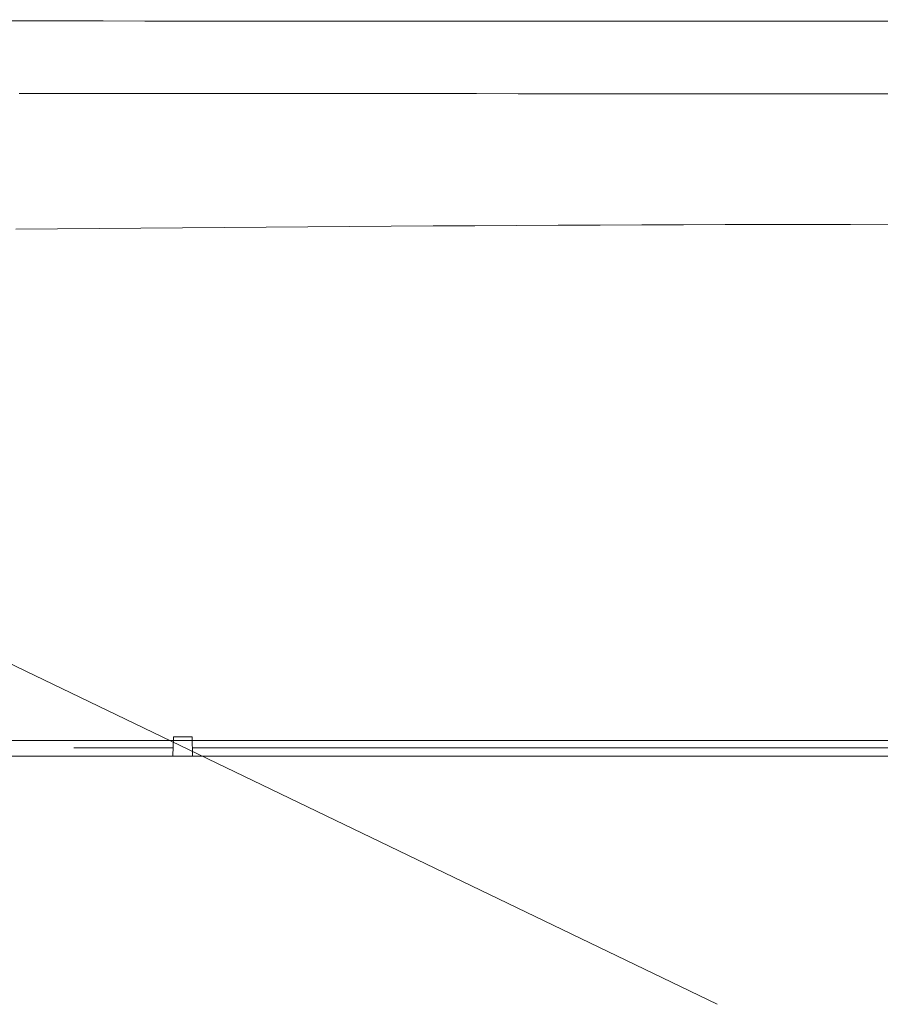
# Model space of a CAD drawing. Header units: inches. Extents: x 53216 to 117387, y -66787 to -22834.
# Tile 16 of 256: x 58437 to 58446, y -32100 to -32090. Entities that reach past the tile are written whole.
import ezdxf

# ---------------------------------------------------------------- set-up
doc = ezdxf.new("R2010")
doc.units = ezdxf.units.IN
doc.header["$MEASUREMENT"] = 0
doc.layers.get('0').update_dxf_attribs({"lineweight": 0})

# ---------------------------------------------------------------- blocks, each defined once
blk = doc.blocks.new('A$C6761D92E')
for p, q in [((5.322, 663.138), (297.872, 663.138)), ((82.547, 663.436), (82.519, 661.846)), ((82.547, 663.436), (84.081, 663.436)), ((84.081, 663.436), (84.109, 661.846)), ((74.404, 662.516), (82.531, 662.516)), ((84.097, 662.516), (217.359, 662.516)), ((290.719, 661.846), (10.737, 661.846))]:
    blk.add_line(p, q)
for points in [[(66.605, 721.999), (70.005, 721.996), (73.404, 721.994), (76.804, 721.992), (80.204, 721.99), (83.603, 721.988), (87.003, 721.987), (90.403, 721.985), (93.803, 721.983), (97.202, 721.982), (100.602, 721.98), (104.002, 721.979), (107.401, 721.978), (110.801, 721.976), (114.201, 721.975), (117.6, 721.974), (121, 721.974), (124.4, 721.973), (127.799, 721.972), (131.199, 721.972), (134.599, 721.971), (137.998, 721.971), (141.398, 721.97)], [(69.926, 716.066), (73.329, 716.064), (76.732, 716.062), (80.135, 716.06), (83.538, 716.058), (86.941, 716.056), (90.344, 716.054), (93.747, 716.053), (97.15, 716.051), (100.553, 716.05), (103.956, 716.049), (107.359, 716.047), (110.761, 716.046), (114.164, 716.045), (117.567, 716.044), (120.97, 716.043), (124.373, 716.043), (127.776, 716.042), (131.179, 716.041), (134.582, 716.041), (137.985, 716.04), (141.388, 716.04)], [(141.354, 705.361), (137.939, 705.356), (134.525, 705.349), (131.11, 705.341), (127.696, 705.332), (124.281, 705.321), (120.867, 705.309), (117.452, 705.295), (114.038, 705.279), (110.623, 705.263), (107.209, 705.245), (103.795, 705.225), (100.38, 705.204), (96.966, 705.181), (93.551, 705.157), (90.137, 705.132), (86.723, 705.105), (83.308, 705.076), (79.894, 705.047), (76.48, 705.015), (73.065, 704.983), (69.651, 704.948)]]:
    blk.add_lwpolyline(points)

msp = doc.modelspace()

# ---------------------------------------------------------------- linework, layer by layer
at = {"linetype": 'Continuous', "ltscale": 8}
msp.add_lwpolyline([(58313.532, -32058.144), (58356.829, -32058.144), (58444.48, -32100.386)], dxfattribs=at)

# ---------------------------------------------------------------- block references
at = {"xscale": 0.132107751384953, "yscale": 0.132107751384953, "zscale": 0.132107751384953}
msp.add_blockref('A$C6761D92E', (58427.699, -32185.139), dxfattribs=at)

doc.saveas('drawing.dxf')
